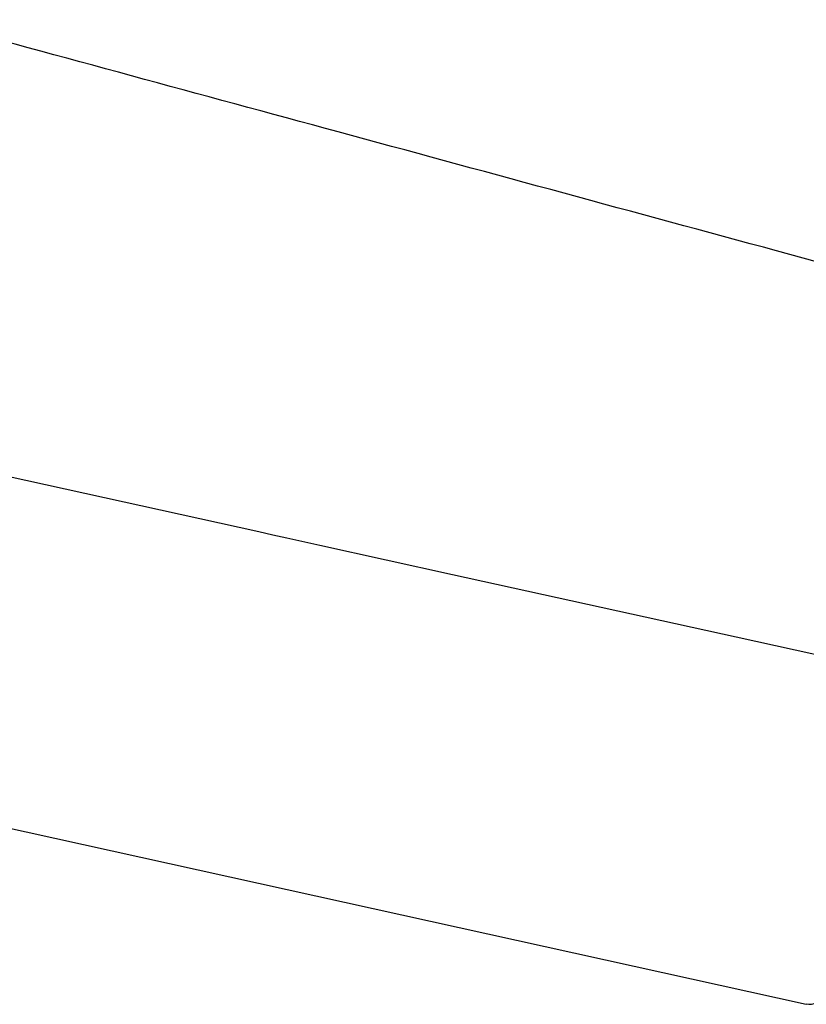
# Model space of a CAD drawing. Header units: millimetres. Extents: x 8 to 549, y 12 to 450.
# Tile 163 of 171: x 478 to 513, y 344 to 388. Entities that reach past the tile are written whole.
import ezdxf

# ---------------------------------------------------------------- set-up
doc = ezdxf.new("R2010")
doc.units = ezdxf.units.MM

msp = doc.modelspace()

# ---------------------------------------------------------------- linework, layer by layer
at = {"color": 7, "linetype": 'Continuous', "lineweight": 30}
for p in [(469.058, 353.551), (512.924, 343.873)]:
    msp.add_line(p, (512.924, 343.873), dxfattribs=at)
at = {"color": 7, "linetype": 'Continuous', "lineweight": 30, "flags": 128}
for points in [[(444.766, 374.743), (465.526, 370.166), (488.28, 365.149), (488.908, 365.01)], [(488.908, 365.01), (489.538, 364.871), (491.031, 364.542), (497.004, 363.225), (509.761, 360.412), (530.613, 355.812)]]:
    msp.add_lwpolyline(points, dxfattribs=at)
at = {"color": 7, "linetype": 'Continuous', "lineweight": 30}
msp.add_arc((513.053, 344.459), 0.6, 257.5594, 303.0263, dxfattribs=at)
msp.add_open_spline([(548.275, 367.831), (542.225, 369.474), (529.797, 372.849), (510.992, 377.957), (492.03, 383.106), (479.445, 386.524), (473.238, 388.21)], degree=3, knots=[0, 0, 0, 0, 0.2418967, 0.4968659, 0.751835, 1, 1, 1, 1], dxfattribs=at)

doc.saveas('drawing.dxf')
